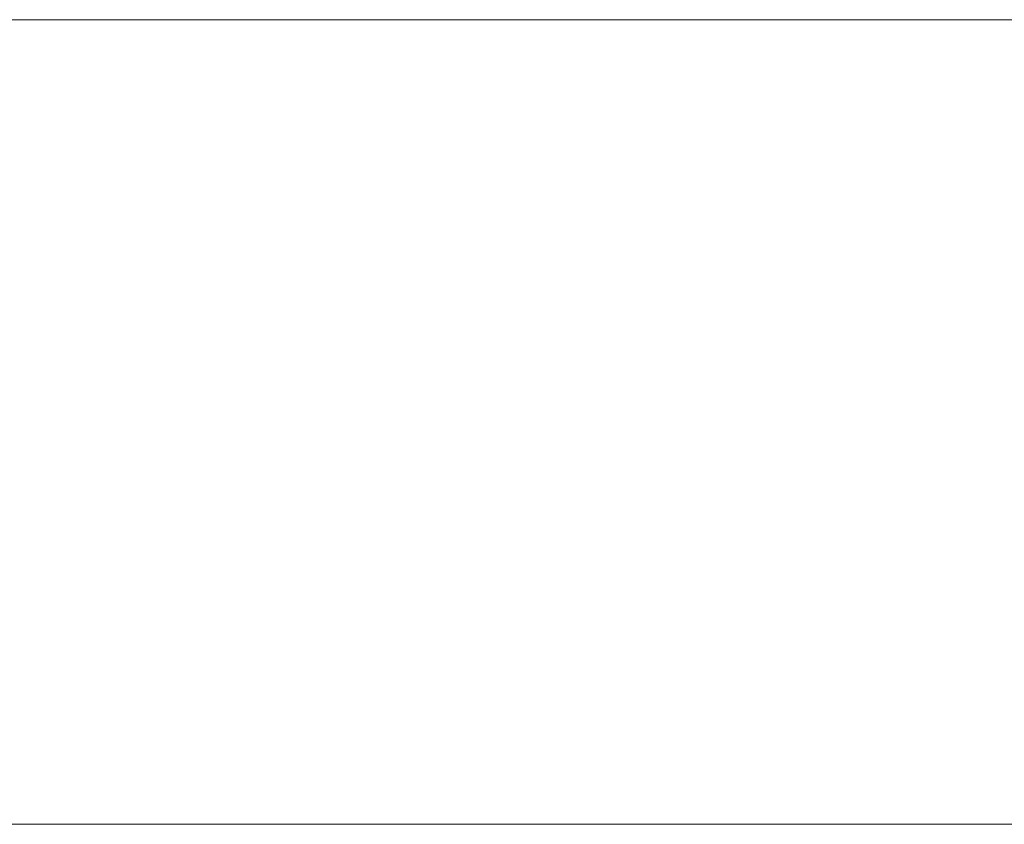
# Model space of a CAD drawing. Header units: millimetres. Extents: x -15489 to 15034, y -13406 to 13375.
# Tile 4 of 9: x -938 to -693, y -2390 to -2190. Entities that reach past the tile are written whole.
import ezdxf

# ---------------------------------------------------------------- set-up
doc = ezdxf.new("R2010")
doc.units = ezdxf.units.MM
doc.layers.add('A-WALL', color=113, linetype='Continuous', lineweight=9)

msp = doc.modelspace()

# ---------------------------------------------------------------- meshes
at = {"layer": 'A-WALL'}
mesh = msp.add_polyface(dxfattribs=at)
corners = [(-4087.87, -2190.12, 8000), (4312.13, -2190.12, 8000), (4312.13, -2190.12), (-4087.87, -2190.12)]
mesh.append_faces([[corners[k] for k in face] for face in [(0, 1, 2, 3)]])
mesh = msp.add_polyface(dxfattribs=at)
corners = [(-4087.87, -2390.12), (-4087.87, -2190.12), (4312.13, -2190.12), (4312.13, -2390.12)]
mesh.append_faces([[corners[k] for k in face] for face in [(0, 1, 2, 3)]])
mesh = msp.add_polyface(dxfattribs=at)
corners = [(4312.13, -2390.12, 8000), (4312.13, -2190.12, 8000), (-4087.87, -2190.12, 8000), (-4087.87, -2390.12, 8000)]
mesh.append_faces([[corners[k] for k in face] for face in [(0, 1, 2, 3)]])
mesh = msp.add_polyface(dxfattribs=at)
corners = [(4312.13, -2390.12), (4312.13, -2390.12, 8000), (-4087.87, -2390.12, 8000), (-4087.87, -2390.12)]
mesh.append_faces([[corners[k] for k in face] for face in [(0, 1, 2, 3)]])

doc.saveas('drawing.dxf')
